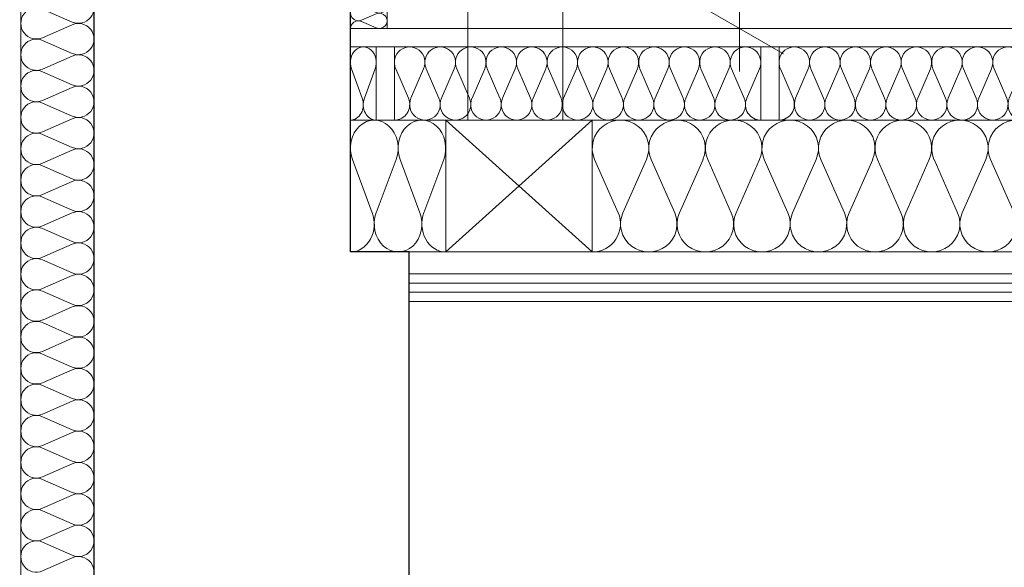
# Model space of a CAD drawing. Extents: x -623047 to -199286, y -27077 to 168279.
# Tile 55 of 194: x -491132 to -489788, y -7210 to -6462. Entities that reach past the tile are written whole.
import ezdxf

# ---------------------------------------------------------------- set-up
doc = ezdxf.new("R2010")
doc.units = 0
doc.header["$MEASUREMENT"] = 0
for name, color, linetype in [('Arch ocieplenie', 7, 'Continuous'), ('Inwent Izolacje', 7, 'Continuous'), ('INWENT WYMIARY', 7, 'Continuous')]:
    doc.layers.add(name, color=color, linetype=linetype)
for name, color, linetype, lineweight, true_color in [('Arch ocieplenie_Nr_Pióra__44', 7, 'Continuous', 13, 0x029e21), ('Arch stropy_Nr_Pióra__29', 7, 'Continuous', 9, 0x3dad99), ('Arch stropy_Nr_Pióra__44', 7, 'Continuous', 13, 0x029e21), ('Arch stropy_Nr_Pióra__9', 7, 'Continuous', 13, 0x3dad99), ('Inwent Izolacje_Nr_Pióra__2', 7, 'Continuous', 13, 0x7f7f7f), ('INWENT.ŚCIANY_Nr_Pióra__3', 7, 'Continuous', 13, 0xff6600)]:
    doc.layers.add(name, color=color, linetype=linetype, lineweight=lineweight, true_color=true_color)
for name, color, linetype, lineweight in [('INWENT KONST. DREWNIANA_Nr_Pióra__1', 7, 'Continuous', 25), ('INWENT KONST. DREWNIANA_Nr_Pióra__21', 7, 'Continuous', 9), ('INWENT WYMIARY_Nr_Pióra__21', 7, 'Continuous', 9)]:
    doc.layers.add(name, color=color, linetype=linetype, lineweight=lineweight)
doc.styles.add('GENERATED_STYLE_2', font='txt')
doc.dimstyles.new('GENERATED_STYLE__3', dxfattribs={"dimtxt": 160.000002, "dimasz": 91.2, "dimexe": 0.18, "dimexo": 0, "dimgap": 0.09, "dimtad": 1, "dimdec": 0, "dimlfac": 0.1, "dimzin": 0, "dimdsep": 46, "dimtxsty": 'GENERATED_STYLE_2', "dimblk": 'ARROWHEAD_2', "dimblk1": 'ARROWHEAD_2', "dimblk2": 'ARROWHEAD_2', "dimcen": 0.09, "dimclrd": 7, "dimclre": 7, "dimclrt": 7, "dimazin": 0, "dimtfac": 1, "dimtdec": 4, "dimtmove": 0, "dimatfit": 3, "dimfxl": 0, "dimtolj": 1, "dimtzin": 0, "dimarcsym": 0})

# ---------------------------------------------------------------- blocks, each defined once
blk = doc.blocks.new('Izolacja cieplna 14_43', base_point=(-490095.2, -6599.6))
at = {"layer": 'Arch ocieplenie_Nr_Pióra__44', "linetype": 'Continuous'}
for p, q in [((-490093.4, -6529.4), (-490076.1, -6569.8)), ((-490072.6, -6569.8), (-490055.3, -6529.4)), ((-490051.8, -6529.4), (-490034.4, -6569.8)), ((-490030.9, -6569.8), (-490013.6, -6529.4)), ((-490010.1, -6529.4), (-489992.8, -6569.8)), ((-489989.3, -6569.8), (-489971.9, -6529.4)), ((-489968.4, -6529.4), (-489951.1, -6569.8)), ((-489947.6, -6569.8), (-489930.3, -6529.4)), ((-489926.8, -6529.4), (-489909.4, -6569.8)), ((-489905.9, -6569.8), (-489888.6, -6529.4)), ((-489885.1, -6529.4), (-489867.8, -6569.8)), ((-489864.3, -6569.8), (-489846.9, -6529.4)), ((-489843.4, -6529.4), (-489826.1, -6569.8)), ((-489822.6, -6569.8), (-489805.3, -6529.4)), ((-489801.8, -6529.4), (-489784.4, -6569.8)), ((-489780.9, -6569.8), (-489763.6, -6529.4)), ((-489760.1, -6529.4), (-489742.8, -6569.8)), ((-489739.3, -6569.8), (-489721.9, -6529.4)), ((-489718.4, -6529.4), (-489701.1, -6569.8)), ((-489697.6, -6569.8), (-489680.3, -6529.4)), ((-489676.8, -6529.4), (-489659.4, -6569.8)), ((-489655.9, -6569.8), (-489638.6, -6529.4)), ((-489635.1, -6529.4), (-489617.8, -6569.8)), ((-489614.3, -6569.8), (-489596.9, -6529.4))]:
    blk.add_line(p, q, dxfattribs=at)
for centre, start_param, end_param in [((-490074.4, -6520.9), 4.299595, 8.266775), ((-490032.7, -6520.9), 4.299595, 8.266775), ((-489991, -6520.9), 4.299595, 8.266775), ((-489949.4, -6520.9), 4.299595, 8.266775), ((-489907.7, -6520.9), 4.299595, 8.266775), ((-489866, -6520.9), 4.299595, 8.266775), ((-489824.4, -6520.9), 4.299595, 8.266775), ((-489782.7, -6520.9), 4.299595, 8.266775), ((-489741, -6520.9), 4.299595, 8.266775), ((-489699.4, -6520.9), 4.299595, 8.266775), ((-489657.7, -6520.9), 4.299595, 8.266775), ((-489616, -6520.9), 4.299595, 8.266775), ((-490095.2, -6578.3), 3.141593, 5.125182), ((-490053.5, -6578.3), 1.158004, 5.125183), ((-490011.9, -6578.3), 1.158004, 5.125183), ((-489970.2, -6578.3), 1.158004, 5.125183), ((-489928.5, -6578.3), 1.158004, 5.125183), ((-489886.9, -6578.3), 1.158004, 5.125183), ((-489845.2, -6578.3), 1.158004, 5.125183), ((-489803.5, -6578.3), 1.158004, 5.125183), ((-489761.9, -6578.3), 1.158004, 5.125183), ((-489720.2, -6578.3), 1.158004, 5.125183), ((-489678.5, -6578.3), 1.158004, 5.125183), ((-489636.9, -6578.3), 1.158004, 5.125183), ((-489595.2, -6578.3), 1.158004, 3.141593)]:
    blk.add_ellipse(centre, major_axis=(0, 21.3), ratio=0.979571, start_param=start_param, end_param=end_param, dxfattribs=at)
blk = doc.blocks.new('Izolacja cieplna 14_44', base_point=(-490620.2, -6599.6))
at = {"layer": 'Arch ocieplenie_Nr_Pióra__44', "linetype": 'Continuous'}
for p, q in [((-490618.4, -6529.4), (-490601.1, -6569.8)), ((-490597.6, -6569.8), (-490580.3, -6529.4)), ((-490576.8, -6529.4), (-490559.4, -6569.8)), ((-490555.9, -6569.8), (-490538.6, -6529.4)), ((-490535.1, -6529.4), (-490517.8, -6569.8)), ((-490514.3, -6569.8), (-490496.9, -6529.4)), ((-490493.4, -6529.4), (-490476.1, -6569.8)), ((-490472.6, -6569.8), (-490455.3, -6529.4)), ((-490451.8, -6529.4), (-490434.4, -6569.8)), ((-490430.9, -6569.8), (-490413.6, -6529.4)), ((-490410.1, -6529.4), (-490392.8, -6569.8)), ((-490389.3, -6569.8), (-490371.9, -6529.4)), ((-490368.4, -6529.4), (-490351.1, -6569.8)), ((-490347.6, -6569.8), (-490330.3, -6529.4)), ((-490326.8, -6529.4), (-490309.4, -6569.8)), ((-490305.9, -6569.8), (-490288.6, -6529.4)), ((-490285.1, -6529.4), (-490267.8, -6569.8)), ((-490264.3, -6569.8), (-490246.9, -6529.4)), ((-490243.4, -6529.4), (-490226.1, -6569.8)), ((-490222.6, -6569.8), (-490205.3, -6529.4)), ((-490201.8, -6529.4), (-490184.4, -6569.8)), ((-490180.9, -6569.8), (-490163.6, -6529.4)), ((-490160.1, -6529.4), (-490142.8, -6569.8)), ((-490139.3, -6569.8), (-490121.9, -6529.4))]:
    blk.add_line(p, q, dxfattribs=at)
for centre, start_param, end_param in [((-490599.4, -6520.9), 4.299595, 8.266775), ((-490557.7, -6520.9), 4.299595, 8.266775), ((-490516, -6520.9), 4.299595, 8.266775), ((-490474.4, -6520.9), 4.299595, 8.266775), ((-490432.7, -6520.9), 4.299595, 8.266775), ((-490391, -6520.9), 4.299595, 8.266775), ((-490349.4, -6520.9), 4.299595, 8.266775), ((-490307.7, -6520.9), 4.299595, 8.266775), ((-490266, -6520.9), 4.299595, 8.266775), ((-490224.4, -6520.9), 4.299595, 8.266775), ((-490182.7, -6520.9), 4.299595, 8.266775), ((-490141, -6520.9), 4.299595, 8.266775), ((-490620.2, -6578.3), 3.141593, 5.125182), ((-490578.5, -6578.3), 1.158004, 5.125183), ((-490536.9, -6578.3), 1.158004, 5.125183), ((-490495.2, -6578.3), 1.158004, 5.125183), ((-490453.5, -6578.3), 1.158004, 5.125183), ((-490411.9, -6578.3), 1.158004, 5.125183), ((-490370.2, -6578.3), 1.158004, 5.125183), ((-490328.5, -6578.3), 1.158004, 5.125183), ((-490286.9, -6578.3), 1.158004, 5.125183), ((-490245.2, -6578.3), 1.158004, 5.125183), ((-490203.5, -6578.3), 1.158004, 5.125183), ((-490161.9, -6578.3), 1.158004, 5.125183), ((-490120.2, -6578.3), 1.158004, 3.141593)]:
    blk.add_ellipse(centre, major_axis=(0, 21.3), ratio=0.979571, start_param=start_param, end_param=end_param, dxfattribs=at)
blk = doc.blocks.new('Izolacja cieplna 14_45', base_point=(-490680.2, -6599.6))
at = {"layer": 'Arch ocieplenie_Nr_Pióra__44', "linetype": 'Continuous'}
for p, q in [((-490678.7, -6529.4), (-490664.2, -6569.8)), ((-490661.2, -6569.8), (-490646.7, -6529.4))]:
    blk.add_line(p, q, dxfattribs=at)
for centre, start_param, end_param in [((-490662.7, -6520.9), 4.299595, 8.266775), ((-490680.2, -6578.3), 3.141593, 5.125182), ((-490645.2, -6578.3), 1.158004, 3.141593)]:
    blk.add_ellipse(centre, major_axis=(0, 21.3), ratio=0.822839, start_param=start_param, end_param=end_param, dxfattribs=at)
blk = doc.blocks.new('Izolacja cieplna 14_46', base_point=(-490680.2, -6779.6))
at = {"layer": 'Arch ocieplenie_Nr_Pióra__44', "linetype": 'Continuous'}
for p, q in [((-490677.5, -6653.3), (-490650.4, -6726)), ((-490645, -6726), (-490617.9, -6653.3)), ((-490612.5, -6653.3), (-490585.4, -6726)), ((-490580, -6726), (-490552.9, -6653.3))]:
    blk.add_line(p, q, dxfattribs=at)
for centre, start_param, end_param in [((-490647.7, -6637.9), 4.299595, 8.266775), ((-490582.7, -6637.9), 4.299595, 8.266775), ((-490680.2, -6741.3), 3.141593, 5.125182), ((-490615.2, -6741.3), 1.158004, 5.125183), ((-490550.2, -6741.3), 1.158004, 3.141593)]:
    blk.add_ellipse(centre, major_axis=(0, 38.3), ratio=0.848963, start_param=start_param, end_param=end_param, dxfattribs=at)
blk = doc.blocks.new('Izolacja cieplna 14_51', base_point=(-490350.2, -6779.6))
at = {"layer": 'Arch ocieplenie_Nr_Pióra__44', "linetype": 'Continuous'}
for p, q in [((-490346.9, -6653.3), (-490314.8, -6726)), ((-490308.3, -6726), (-490276.2, -6653.3)), ((-490269.7, -6653.3), (-490237.6, -6726)), ((-490231.1, -6726), (-490199, -6653.3)), ((-490192.5, -6653.3), (-490160.4, -6726)), ((-490153.9, -6726), (-490121.8, -6653.3)), ((-490115.3, -6653.3), (-490083.2, -6726)), ((-490076.7, -6726), (-490044.6, -6653.3)), ((-490038.1, -6653.3), (-490006, -6726)), ((-489999.5, -6726), (-489967.4, -6653.3)), ((-489960.9, -6653.3), (-489928.8, -6726)), ((-489922.3, -6726), (-489890.2, -6653.3)), ((-489883.7, -6653.3), (-489851.6, -6726)), ((-489845.1, -6726), (-489813, -6653.3)), ((-489806.5, -6653.3), (-489774.4, -6726))]:
    blk.add_line(p, q, dxfattribs=at)
for centre, start_param, end_param in [((-490311.6, -6637.9), 5.870392, 9.837571), ((-490234.4, -6637.9), 5.870392, 9.837571), ((-490157.2, -6637.9), 5.870392, 9.837571), ((-490080, -6637.9), 5.870392, 9.837571), ((-490002.8, -6637.9), 5.870392, 9.837571), ((-489925.6, -6637.9), 5.870392, 9.837571), ((-489848.4, -6637.9), 5.870392, 9.837571), ((-489771.2, -6637.9), 5.870392, 9.837571), ((-490350.2, -6741.3), 4.712389, 6.695979), ((-490273, -6741.3), 2.7288, 6.695979), ((-490195.8, -6741.3), 2.7288, 6.695979), ((-490118.6, -6741.3), 2.7288, 6.695979), ((-490041.4, -6741.3), 2.7288, 6.695979), ((-489964.2, -6741.3), 2.7288, 6.695979), ((-489887, -6741.3), 2.7288, 6.695979), ((-489809.8, -6741.3), 2.7288, 6.695979)]:
    blk.add_ellipse(centre, major_axis=(38.6, 0), ratio=0.991763, start_param=start_param, end_param=end_param, dxfattribs=at)
blk = doc.blocks.new('Izolacja cieplna 14_52', base_point=(-490680.2, -5779.6))
at = {"layer": 'Arch ocieplenie_Nr_Pióra__44', "linetype": 'Continuous'}
for p, q in [((-490645.1, -5780.5), (-490665.3, -5789.3)), ((-490665.3, -5791), (-490645.1, -5799.8)), ((-490645.1, -5801.6), (-490665.3, -5810.3)), ((-490665.3, -5812.1), (-490645.1, -5820.9)), ((-490645.1, -5822.6), (-490665.3, -5831.4)), ((-490665.3, -5833.2), (-490645.1, -5841.9)), ((-490645.1, -5843.7), (-490665.3, -5852.4)), ((-490665.3, -5854.2), (-490645.1, -5863)), ((-490645.1, -5864.7), (-490665.3, -5873.5)), ((-490665.3, -5875.3), (-490645.1, -5884)), ((-490645.1, -5885.8), (-490665.3, -5894.6)), ((-490665.3, -5896.3), (-490645.1, -5905.1)), ((-490645.1, -5906.9), (-490665.3, -5915.6)), ((-490665.3, -5917.4), (-490645.1, -5926.2)), ((-490645.1, -5927.9), (-490665.3, -5936.7)), ((-490665.3, -5938.5), (-490645.1, -5947.2)), ((-490645.1, -5949), (-490665.3, -5957.7)), ((-490665.3, -5959.5), (-490645.1, -5968.3)), ((-490645.1, -5970), (-490665.3, -5978.8)), ((-490665.3, -5980.6), (-490645.1, -5989.3)), ((-490645.1, -5991.1), (-490665.3, -5999.9)), ((-490665.3, -6001.6), (-490645.1, -6010.4)), ((-490645.1, -6012.2), (-490665.3, -6020.9)), ((-490665.3, -6022.7), (-490645.1, -6031.5)), ((-490645.1, -6033.2), (-490665.3, -6042)), ((-490665.3, -6043.8), (-490645.1, -6052.5)), ((-490645.1, -6054.3), (-490665.3, -6063)), ((-490665.3, -6064.8), (-490645.1, -6073.6)), ((-490645.1, -6075.3), (-490665.3, -6084.1)), ((-490665.3, -6085.9), (-490645.1, -6094.6)), ((-490645.1, -6096.4), (-490665.3, -6105.2)), ((-490665.3, -6106.9), (-490645.1, -6115.7)), ((-490645.1, -6117.5), (-490665.3, -6126.2)), ((-490665.3, -6128), (-490645.1, -6136.8)), ((-490645.1, -6138.5), (-490665.3, -6147.3)), ((-490665.3, -6149.1), (-490645.1, -6157.8)), ((-490645.1, -6159.6), (-490665.3, -6168.4)), ((-490665.3, -6170.1), (-490645.1, -6178.9)), ((-490645.1, -6180.7), (-490665.3, -6189.4)), ((-490665.3, -6191.2), (-490645.1, -6199.9)), ((-490645.1, -6201.7), (-490665.3, -6210.5)), ((-490665.3, -6212.2), (-490645.1, -6221)), ((-490645.1, -6222.8), (-490665.3, -6231.5)), ((-490665.3, -6233.3), (-490645.1, -6242.1)), ((-490645.1, -6243.8), (-490665.3, -6252.6)), ((-490665.3, -6254.4), (-490645.1, -6263.1)), ((-490645.1, -6264.9), (-490665.3, -6273.7)), ((-490665.3, -6275.4), (-490645.1, -6284.2)), ((-490645.1, -6286), (-490665.3, -6294.7)), ((-490665.3, -6296.5), (-490645.1, -6305.2)), ((-490645.1, -6307), (-490665.3, -6315.8)), ((-490665.3, -6317.5), (-490645.1, -6326.3)), ((-490645.1, -6328.1), (-490665.3, -6336.8)), ((-490665.3, -6338.6), (-490645.1, -6347.4)), ((-490645.1, -6349.1), (-490665.3, -6357.9)), ((-490665.3, -6359.7), (-490645.1, -6368.4)), ((-490645.1, -6370.2), (-490665.3, -6379)), ((-490665.3, -6380.7), (-490645.1, -6389.5)), ((-490645.1, -6391.3), (-490665.3, -6400)), ((-490665.3, -6401.8), (-490645.1, -6410.5)), ((-490645.1, -6412.3), (-490665.3, -6421.1)), ((-490665.3, -6422.8), (-490645.1, -6431.6)), ((-490645.1, -6433.4), (-490665.3, -6442.1)), ((-490665.3, -6443.9), (-490645.1, -6452.7)), ((-490645.1, -6454.4), (-490665.3, -6463.2)), ((-490665.3, -6465), (-490645.1, -6473.7))]:
    blk.add_line(p, q, dxfattribs=at)
for centre, start_param, end_param in [((-490640.8, -5790.1), 4.299595, 8.266775), ((-490669.6, -5800.7), 1.158004, 5.125183), ((-490669.6, -5779.6), 3.141593, 5.125182), ((-490640.8, -5811.2), 4.299595, 8.266775), ((-490669.6, -5821.7), 1.158004, 5.125183), ((-490669.6, -5842.8), 1.158004, 5.125183), ((-490640.8, -5832.3), 4.299595, 8.266775), ((-490640.8, -5853.3), 4.299595, 8.266775), ((-490669.6, -5863.9), 1.158004, 5.125183), ((-490640.8, -5874.4), 4.299595, 8.266775), ((-490669.6, -5884.9), 1.158004, 5.125183), ((-490640.8, -5895.4), 4.299595, 8.266775), ((-490669.6, -5906), 1.158004, 5.125183), ((-490640.8, -5916.5), 4.299595, 8.266775), ((-490669.6, -5927), 1.158004, 5.125183), ((-490640.8, -5937.6), 4.299595, 8.266775), ((-490669.6, -5948.1), 1.158004, 5.125183), ((-490640.8, -5958.6), 4.299595, 8.266775), ((-490669.6, -5969.2), 1.158004, 5.125183), ((-490669.6, -5990.2), 1.158004, 5.125183), ((-490640.8, -5979.7), 4.299595, 8.266775), ((-490640.8, -6000.8), 4.299595, 8.266775), ((-490669.6, -6011.3), 1.158004, 5.125183), ((-490669.6, -6032.3), 1.158004, 5.125183), ((-490640.8, -6021.8), 4.299595, 8.266775), ((-490640.8, -6042.9), 4.299595, 8.266775), ((-490669.6, -6053.4), 1.158004, 5.125183), ((-490640.8, -6063.9), 4.299595, 8.266775), ((-490669.6, -6074.5), 1.158004, 5.125183), ((-490640.8, -6085), 4.299595, 8.266775), ((-490669.6, -6095.5), 1.158004, 5.125183), ((-490640.8, -6106.1), 4.299595, 8.266775), ((-490669.6, -6116.6), 1.158004, 5.125183), ((-490669.6, -6137.6), 1.158004, 5.125183), ((-490640.8, -6127.1), 4.299595, 8.266775), ((-490640.8, -6148.2), 4.299595, 8.266775), ((-490669.6, -6158.7), 1.158004, 5.125183), ((-490669.6, -6179.8), 1.158004, 5.125183), ((-490640.8, -6169.2), 4.299595, 8.266775), ((-490640.8, -6190.3), 4.299595, 8.266775), ((-490669.6, -6200.8), 1.158004, 5.125183), ((-490640.8, -6211.4), 4.299595, 8.266775), ((-490669.6, -6221.9), 1.158004, 5.125183), ((-490640.8, -6232.4), 4.299595, 8.266775), ((-490669.6, -6242.9), 1.158004, 5.125183), ((-490640.8, -6253.5), 4.299595, 8.266775), ((-490669.6, -6264), 1.158004, 5.125183), ((-490669.6, -6285.1), 1.158004, 5.125183), ((-490640.8, -6274.5), 4.299595, 8.266775), ((-490640.8, -6295.6), 4.299595, 8.266775), ((-490669.6, -6306.1), 1.158004, 5.125183), ((-490669.6, -6327.2), 1.158004, 5.125183), ((-490640.8, -6316.7), 4.299595, 8.266775), ((-490640.8, -6337.7), 4.299595, 8.266775), ((-490669.6, -6348.3), 1.158004, 5.125183), ((-490640.8, -6358.8), 4.299595, 8.266775), ((-490669.6, -6369.3), 1.158004, 5.125183), ((-490640.8, -6379.8), 4.299595, 8.266775), ((-490669.6, -6390.4), 1.158004, 5.125183), ((-490640.8, -6400.9), 4.299595, 8.266775), ((-490669.6, -6411.4), 1.158004, 5.125183), ((-490640.8, -6422), 4.299595, 8.266775), ((-490669.6, -6432.5), 1.158004, 5.125183), ((-490640.8, -6443), 4.299595, 8.266775), ((-490669.6, -6453.6), 1.158004, 5.125183), ((-490669.6, -6474.6), 1.158004, 3.141593), ((-490640.8, -6464.1), 4.299595, 8.266775)]:
    blk.add_ellipse(centre, major_axis=(10.6, 0), ratio=0.990257, start_param=start_param, end_param=end_param, dxfattribs=at)
blk = doc.blocks.new('Izolacja cieplna 14_185', base_point=(-491030.2, -4904.6))
at = {"layer": 'Inwent Izolacje_Nr_Pióra__2', "linetype": 'Continuous'}
for p, q in [((-491100.4, -6447.9), (-491060, -6465.7)), ((-491060, -6469.3), (-491100.4, -6487.1)), ((-491100.4, -6490.7), (-491060, -6508.5)), ((-491060, -6512.1), (-491100.4, -6529.9)), ((-491100.4, -6533.5), (-491060, -6551.3)), ((-491060, -6554.9), (-491100.4, -6572.7)), ((-491100.4, -6576.3), (-491060, -6594.1)), ((-491060, -6597.7), (-491100.4, -6615.5)), ((-491100.4, -6619.1), (-491060, -6637)), ((-491060, -6640.5), (-491100.4, -6658.4)), ((-491100.4, -6662), (-491060, -6679.8)), ((-491060, -6683.4), (-491100.4, -6701.2)), ((-491100.4, -6704.8), (-491060, -6722.6)), ((-491060, -6726.2), (-491100.4, -6744)), ((-491100.4, -6747.6), (-491060, -6765.4)), ((-491060, -6769), (-491100.4, -6786.8)), ((-491100.4, -6790.4), (-491060, -6808.2)), ((-491060, -6811.8), (-491100.4, -6829.6)), ((-491100.4, -6833.2), (-491060, -6851)), ((-491060, -6854.6), (-491100.4, -6872.5)), ((-491100.4, -6876), (-491060, -6893.9)), ((-491060, -6897.5), (-491100.4, -6915.3)), ((-491100.4, -6918.9), (-491060, -6936.7)), ((-491060, -6940.3), (-491100.4, -6958.1)), ((-491100.4, -6961.7), (-491060, -6979.5)), ((-491060, -6983.1), (-491100.4, -7000.9)), ((-491100.4, -7004.5), (-491060, -7022.3)), ((-491060, -7025.9), (-491100.4, -7043.7)), ((-491100.4, -7047.3), (-491060, -7065.1)), ((-491060, -7068.7), (-491100.4, -7086.5)), ((-491100.4, -7090.1), (-491060, -7108)), ((-491060, -7111.5), (-491100.4, -7129.4)), ((-491100.4, -7133), (-491060, -7150.8)), ((-491060, -7154.4), (-491100.4, -7172.2)), ((-491100.4, -7175.8), (-491060, -7193.6)), ((-491060, -7197.2), (-491100.4, -7215))]:
    blk.add_line(p, q, dxfattribs=at)
for centre, start_param, end_param in [((-491051.5, -6446.1), 5.870392, 9.837571), ((-491108.9, -6467.5), 2.728799, 6.695979), ((-491051.5, -6488.9), 5.870392, 9.837571), ((-491108.9, -6510.3), 2.728799, 6.695979), ((-491051.5, -6531.7), 5.870392, 9.837571), ((-491108.9, -6553.1), 2.728799, 6.695979), ((-491051.5, -6574.5), 5.870392, 9.837571), ((-491108.9, -6595.9), 2.728799, 6.695979), ((-491051.5, -6617.3), 5.870392, 9.837571), ((-491108.9, -6638.8), 2.728799, 6.695979), ((-491051.5, -6660.2), 5.870392, 9.837571), ((-491108.9, -6681.6), 2.728799, 6.695979), ((-491051.5, -6703), 5.870392, 9.837571), ((-491108.9, -6724.4), 2.728799, 6.695979), ((-491051.5, -6745.8), 5.870392, 9.837571), ((-491108.9, -6767.2), 2.728799, 6.695979), ((-491051.5, -6788.6), 5.870392, 9.837571), ((-491108.9, -6810), 2.728799, 6.695979), ((-491051.5, -6831.4), 5.870392, 9.837571), ((-491108.9, -6852.8), 2.728799, 6.695979), ((-491051.5, -6874.3), 5.870392, 9.837571), ((-491108.9, -6895.7), 2.728799, 6.695979), ((-491051.5, -6917.1), 5.870392, 9.837571), ((-491108.9, -6938.5), 2.728799, 6.695979), ((-491051.5, -6959.9), 5.870392, 9.837571), ((-491108.9, -6981.3), 2.728799, 6.695979), ((-491051.5, -7002.7), 5.870392, 9.837571), ((-491108.9, -7024.1), 2.728799, 6.695979), ((-491051.5, -7045.5), 5.870392, 9.837571), ((-491108.9, -7066.9), 2.728799, 6.695979), ((-491051.5, -7088.3), 5.870392, 9.837571), ((-491108.9, -7109.8), 2.728799, 6.695979), ((-491051.5, -7131.2), 5.870392, 9.837571), ((-491108.9, -7152.6), 2.728799, 6.695979), ((-491051.5, -7174), 5.870392, 9.837571), ((-491108.9, -7195.4), 2.728799, 6.695979), ((-491051.5, -7216.8), 5.870392, 9.837571)]:
    blk.add_ellipse(centre, major_axis=(0, -21.4), ratio=0.993401, start_param=start_param, end_param=end_param, dxfattribs=at)
blk = doc.blocks.new('*D617')
at = {"layer": 'INWENT WYMIARY_Nr_Pióra__21', "linetype": 'Continuous'}
for p, q in [((-490149.2, -5779.6), (-490149.2, -5720.9)), ((-490089.2, -5814.3), (-490209.2, -5745)), ((-490059.2, -5779.6), (-490239.2, -5779.6)), ((-490149.2, -6474.6), (-490149.2, -5779.6)), ((-490209.2, -6440), (-490089.2, -6509.3)), ((-490059.2, -6474.6), (-490239.2, -6474.6)), ((-490149.2, -6533.3), (-490149.2, -6474.6))]:
    blk.add_line(p, q, dxfattribs=at)
at = {"layer": 'INWENT WYMIARY_Nr_Pióra__21', "insert": (-490181.2, -6229.5), "char_height": 160, "attachment_point": 7, "rotation": 90, "style": 'GENERATED_STYLE_2'}
blk.add_mtext('{70}', dxfattribs=at)
blk = doc.blocks.new('ARROWHEAD_2')
at = {"color": 0, "linetype": 'Continuous', "lineweight": 0}
for p, q in [((-0.378, -0.655), (0.378, 0.655)), ((0, 0), (-1, 0))]:
    blk.add_line(p, q, dxfattribs=at)

msp = doc.modelspace()

# ---------------------------------------------------------------- linework, layer by layer
at = {"layer": 'Arch stropy_Nr_Pióra__29', "linetype": 'Continuous'}
for p, q in [((-488460.2, -6809.6), (-490600.2, -6809.6)), ((-488460.2, -6822.1), (-490600.2, -6822.1)), ((-488460.2, -6834.6), (-490600.2, -6834.6)), ((-488460.2, -6847.1), (-490600.2, -6847.1))]:
    msp.add_line(p, q, dxfattribs=at)
at = {"layer": 'Arch stropy_Nr_Pióra__44', "linetype": 'Continuous'}
msp.add_line((-490630.2, -6474.6), (-490630.2, -5779.6), dxfattribs=at)
at = {"layer": 'Arch stropy_Nr_Pióra__9', "linetype": 'Continuous'}
for p, q in [((-472210.2, -6474.6), (-490680.2, -6474.6)), ((-472210.2, -6499.6), (-490680.2, -6499.6)), ((-490645.2, -6499.6), (-490645.2, -6599.6)), ((-490620.2, -6499.6), (-490645.2, -6499.6)), ((-490620.2, -6599.6), (-490620.2, -6499.6)), ((-490120.2, -6499.6), (-490120.2, -6599.6)), ((-490095.2, -6499.6), (-490120.2, -6499.6)), ((-490095.2, -6599.6), (-490095.2, -6499.6)), ((-490645.2, -6599.6), (-490620.2, -6599.6)), ((-490120.2, -6599.6), (-490095.2, -6599.6))]:
    msp.add_line(p, q, dxfattribs=at)
at = {"layer": 'INWENT KONST. DREWNIANA_Nr_Pióra__1', "linetype": 'Continuous'}
for p, q in [((-491030.2, -7259.6), (-491030.2, -4924.6)), ((-490680.2, -6779.6), (-490680.2, -4924.6)), ((-490600.2, -6779.6), (-490680.2, -6779.6)), ((-490600.2, -7229.6), (-490600.2, -6779.6))]:
    msp.add_line(p, q, dxfattribs=at)
at = {"layer": 'INWENT KONST. DREWNIANA_Nr_Pióra__21', "linetype": 'Continuous'}
for p, q in [((-490520.2, -6599.6), (-490520.2, -3914.6)), ((-490390.2, -6599.6), (-490390.2, -3914.6)), ((-472210.2, -6599.6), (-490680.2, -6599.6)), ((-490550.2, -6779.6), (-490550.2, -6599.6)), ((-490550.2, -6599.6), (-490350.2, -6599.6)), ((-490550.2, -6779.6), (-490350.2, -6599.6)), ((-490550.2, -6599.6), (-490350.2, -6779.6)), ((-490350.2, -6599.6), (-490350.2, -6779.6)), ((-488380.2, -6779.6), (-490680.2, -6779.6)), ((-490350.2, -6779.6), (-490550.2, -6779.6))]:
    msp.add_line(p, q, dxfattribs=at)
at = {"layer": 'INWENT.ŚCIANY_Nr_Pióra__3', "linetype": 'Continuous'}
msp.add_line((-491130.2, -7259.6), (-491130.2, -4904.3), dxfattribs=at)

# ---------------------------------------------------------------- block references
at = {"layer": 'Arch ocieplenie', "color": 104, "linetype": 'Continuous', "lineweight": 13, "true_color": 0x029e21}
for name, p in [('Izolacja cieplna 14_52', (-490680.2, -5779.6)), ('Izolacja cieplna 14_45', (-490680.2, -6599.6)), ('Izolacja cieplna 14_44', (-490620.2, -6599.6)), ('Izolacja cieplna 14_43', (-490095.2, -6599.6)), ('Izolacja cieplna 14_46', (-490680.2, -6779.6)), ('Izolacja cieplna 14_51', (-490350.2, -6779.6))]:
    msp.add_blockref(name, p, dxfattribs=at)
at = {"layer": 'Inwent Izolacje', "color": 104, "linetype": 'Continuous', "lineweight": 13, "true_color": 0x029e21}
msp.add_blockref('Izolacja cieplna 14_185', (-491030.2, -4904.6), dxfattribs=at)

# ---------------------------------------------------------------- dimensions: what is measured, and where the dimension line sits
at = {"layer": 'INWENT WYMIARY', "linetype": 'Continuous'}
dim = msp.add_linear_dim(base=(-490149.17771, -6474.61487), p1=(-490630.18567, -6474.61487), p2=(-490630.18571, -5779.61486), angle=90, dimstyle='GENERATED_STYLE__3', dxfattribs=at)
dim.commit()
dim.dimension.update_dxf_attribs({"geometry": '*D617', "text_midpoint": (-490261.17771, -6108.09807)})

doc.saveas('drawing.dxf')
